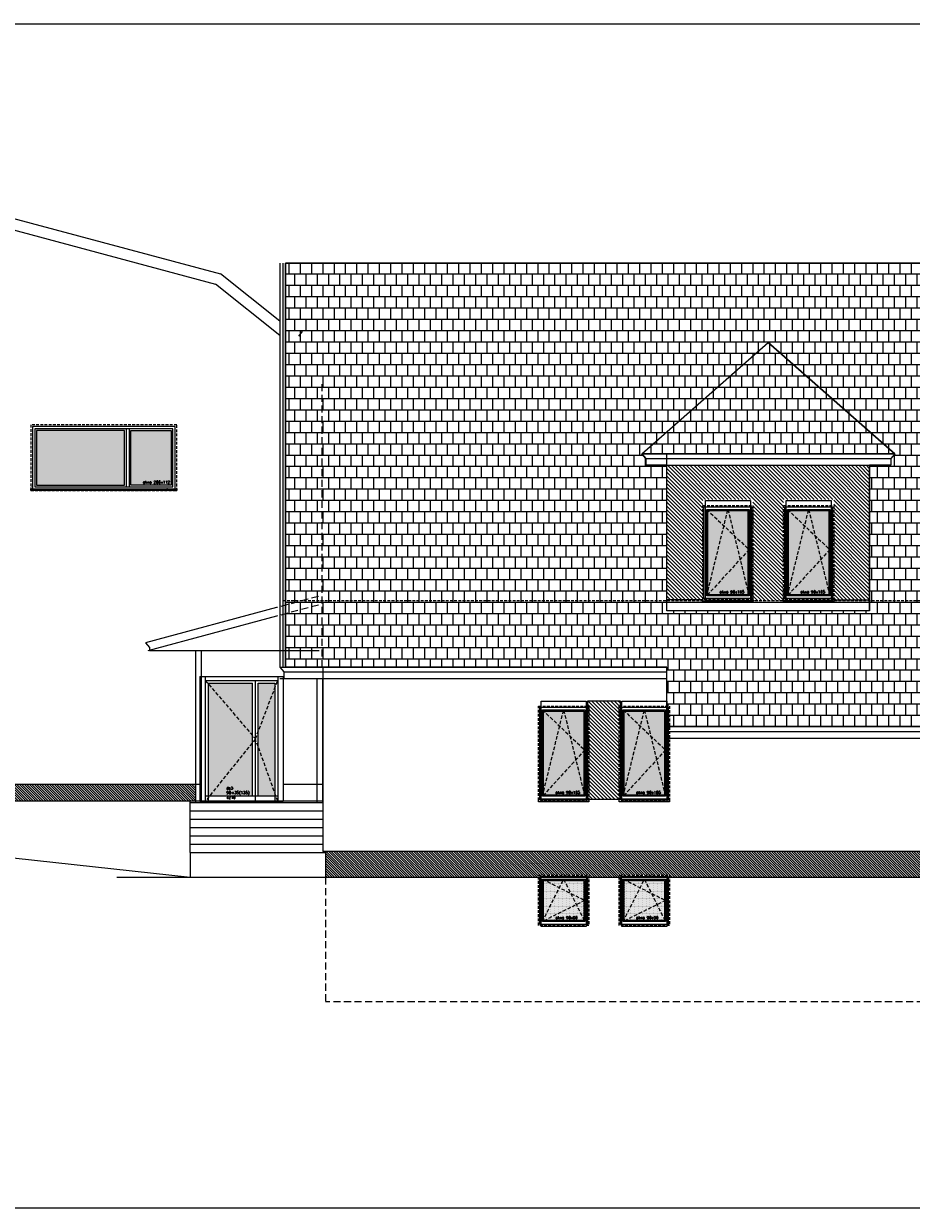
# Model space of a CAD drawing. Header units: millimetres. Extents: x -82287 to 177822, y -399756 to 0.
# Tile 37 of 228: x 62668 to 64262, y -238812 to -236685. Entities that reach past the tile are written whole.
import ezdxf
from ezdxf.enums import TextEntityAlignment as Align

# ---------------------------------------------------------------- set-up
doc = ezdxf.new("R2010")
doc.units = ezdxf.units.MM
doc.header["$MEASUREMENT"] = 0
for name, pattern in [('SUŁOSZOWA - PB 21 03$0$CACHE', [9.525, 6.35, -3.175]), ('SUŁOSZOWA - PB 21 03$0$CARKOVANA', [7.5, 5, -2.5]), ('SUŁOSZOWA - PB 21 03$0$HIDDEN', [9.525, 6.35, -3.175])]:
    doc.linetypes.add(name, pattern=pattern)
doc.layers.add('FL_XREF', color=252, linetype='Continuous')
for name, color, linetype, lineweight in [('SUŁOSZOWA - PB 21 03$0$! opisy okien elewacja', 251, 'Continuous', 0), ('SUŁOSZOWA - PB 21 03$0$!! 0_ Istn-okna', 251, 'Continuous', 0), ('SUŁOSZOWA - PB 21 03$0$!! 0_ Istn-sciany', 251, 'Continuous', 0), ('SUŁOSZOWA - PB 21 03$0$!! 0_ WIDOK ELEWACJA', 251, 'Continuous', 0), ('SUŁOSZOWA - PB 21 03$0$!! 0_Istn-cienka', 251, 'Continuous', 0), ('SUŁOSZOWA - PB 21 03$0$!! 0_Opis_pom', 251, 'Continuous', 0), ('SUŁOSZOWA - PB 21 03$0$!! 1_ELEWACJA KOLOR', 251, 'Continuous', 0), ('SUŁOSZOWA - PB 21 03$0$!! 1_Hatch dach', 251, 'Continuous', 0), ('SUŁOSZOWA - PB 21 03$0$!! 1_OPIS POM NOWE', 251, 'Continuous', 0), ('SUŁOSZOWA - PB 21 03$0$!! 1_Wyburzenia', 251, 'SUŁOSZOWA - PB 21 03$0$CARKOVANA', 0), ('SUŁOSZOWA - PB 21 03$0$!! 2_ELEWACJA COKÓŁ', 251, 'Continuous', 0), ('SUŁOSZOWA - PB 21 03$0$!! 2_NOWE OKNA WIDOk - remont', 251, 'Continuous', 0), ('SUŁOSZOWA - PB 21 03$0$!! 2_TYNK OBRYS', 251, 'Continuous', 0)]:
    doc.layers.add(name, color=color, linetype=linetype, lineweight=lineweight)
doc.styles.add('SUŁOSZOWA - PB 21 03$0$ARIAL', font='tahoma.ttf')
doc.styles.add('SUŁOSZOWA - PB 21 03$0$TXT', font='simplex.shx')
pattern_1 = [(315, (261219.8475, -168850.5973), (2.24506403, 2.24506403), [])]
pattern_2 = [(180, (0, 0), (-2e-15, -20.32), []), (270, (0, 0), (10.16, -20.32), [20.32, -20.32])]
pattern_3 = [(90, (0, 0), (-1.5875, 0.79375), [0, -1.5875])]
pattern_4 = [(315, (0, 0), (3.367596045, 3.367596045), [])]

# ---------------------------------------------------------------- blocks, each defined once
blk = doc.blocks.new('SUŁOSZOWA - PB 21 03$0$okno 90x180')
at = {"layer": 'SUŁOSZOWA - PB 21 03$0$!! 1_Hatch dach', "true_color": 0x575757}
h = blk.add_hatch(dxfattribs=at)
h.set_pattern_fill('DOTS', color=251)
h.set_pattern_definition([(0, (-9632.3096, -11392.1331), (0.79375, 1.5875), [0, -1.5875])])
h.paths.add_polyline_path([(9, -20), (81, -20), (81, -171), (9, -171)])
at = {"layer": 'SUŁOSZOWA - PB 21 03$0$!! 0_ Istn-okna', "linetype": 'SUŁOSZOWA - PB 21 03$0$CARKOVANA', "lineweight": 5}
blk.add_lwpolyline([(0, -11), (90, -11), (90, -180), (0, -180)], close=True, dxfattribs=at)
at = {"layer": 'SUŁOSZOWA - PB 21 03$0$!! 0_ Istn-okna'}
for points in [[(2, -13), (88, -13), (88, -178), (2, -178)], [(7, -18), (83, -18), (83, -173), (7, -173)], [(9, -20), (81, -20), (81, -171), (9, -171)], [(0, -178), (90, -178), (90, -183), (0, -183)]]:
    blk.add_lwpolyline(points, close=True, dxfattribs=at)
at = {"layer": 'SUŁOSZOWA - PB 21 03$0$!! 1_Hatch dach', "color": 251, "linetype": 'SUŁOSZOWA - PB 21 03$0$CACHE', "true_color": 0x575757}
for points in [[(7, -173), (45, -18), (83, -173)], [(7, -18), (83, -90), (7, -173)]]:
    blk.add_lwpolyline(points, dxfattribs=at)
at = {"insert": (30.1, -163.6), "char_height": 5, "attachment_point": 1, "style": 'SUŁOSZOWA - PB 21 03$0$TXT'}
blk.add_mtext_dynamic_manual_height_columns('okno 90x165', width=52.63, gutter_width=75, heights=[0], dxfattribs=at)
blk = doc.blocks.new('SUŁOSZOWA - PB 21 03$0$okno 266x112')
at = {"layer": 'SUŁOSZOWA - PB 21 03$0$!! 1_Hatch dach', "true_color": 0x575757}
h = blk.add_hatch(dxfattribs=at)
h.set_pattern_fill('ANSI31', color=251, scale=0.05, angle=180)
h.set_pattern_definition([(225, (48759.55389, -227260.51076), (0.11225320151, -0.11225320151), [])])
h.paths.add_polyline_path([(212, 10312.8), (-50, 10312.8), (-50, 10315.8), (212, 10315.8)])
h = blk.add_hatch(dxfattribs=at)
h.set_pattern_fill('DOTS', color=251, angle=180)
h.set_pattern_definition([(180, (0, 0), (-0.79375, -1.5875), [0, -1.5875])])
h.paths.add_polyline_path([(43.8, 10207.8), (202, 10207.8), (202, 10305.8), (43.8, 10305.8)])
h.paths.add_polyline_path([(32.8, 10207.8), (-40, 10207.8), (-40, 10305.8), (32.8, 10305.8)])
at = {"layer": 'SUŁOSZOWA - PB 21 03$0$! opisy okien elewacja'}
for p in [(-33, 10312.8), (209, 10314.3), (209, 10312.8), (209, 10308.3)]:
    blk.add_point(p, dxfattribs=at)
at = {"layer": 'SUŁOSZOWA - PB 21 03$0$!! 0_ Istn-okna', "linetype": 'SUŁOSZOWA - PB 21 03$0$CARKOVANA', "lineweight": 5}
blk.add_lwpolyline([(212, 10315.8), (-50, 10315.8), (-50, 10197.8), (212, 10197.8)], close=True, dxfattribs=at)
at = {"layer": 'SUŁOSZOWA - PB 21 03$0$!! 0_ Istn-okna'}
for points in [[(212, 10312.8), (-50, 10312.8), (-50, 10315.8), (212, 10315.8)], [(209, 10312.8), (-47, 10312.8), (-47, 10200.8), (209, 10200.8)], [(205, 10308.8), (-43, 10308.8), (-43, 10204.8), (205, 10204.8)], [(32.8, 10207.8), (-40, 10207.8), (-40, 10305.8), (32.8, 10305.8)], [(43.8, 10207.8), (202, 10207.8), (202, 10305.8), (43.8, 10305.8)]]:
    blk.add_lwpolyline(points, close=True, dxfattribs=at)
for points in [[(35.8, 10308.8), (-43, 10308.8)], [(35.8, 10204.8), (35.8, 10308.8)], [(205, 10308.8), (40.8, 10308.8)], [(40.8, 10204.8), (40.8, 10308.8)]]:
    blk.add_lwpolyline(points, dxfattribs=at)
at = {"insert": (10.9, 10298.3), "char_height": 5, "attachment_point": 1, "rotation": 180, "style": 'SUŁOSZOWA - PB 21 03$0$TXT'}
blk.add_mtext_dynamic_manual_height_columns('okno 266x112', width=52.63, gutter_width=75, heights=[0], dxfattribs=at)
blk = doc.blocks.new('SUŁOSZOWA - PB 21 03$0$dz3')
at = {"layer": 'SUŁOSZOWA - PB 21 03$0$!! 1_Hatch dach', "true_color": 0x575757}
h = blk.add_hatch(dxfattribs=at)
h.set_pattern_fill('DOTS', color=251, angle=270)
h.set_pattern_definition(pattern_3)
h.paths.add_polyline_path([(-19431.4, 7310.2), (-19431.4, 7233.2), (-19335.6, 7233.2)], flags=17)
h.paths.add_polyline_path([(-19230.2, 7313.2), (-19431.4, 7313.2), (-19431.4, 7310.2), (-19335.6, 7233.2), (-19323.6, 7233.2)])
h.paths.add_polyline_path([(-19229.4, 7313.2), (-19230.2, 7313.2), (-19323.6, 7233.2), (-19229.4, 7233.2)])
h = blk.add_hatch(dxfattribs=at)
h.set_pattern_fill('DOTS', color=251, angle=270)
h.set_pattern_definition(pattern_3)
h.paths.add_polyline_path([(-19229.4, 7223.2), (-19431.4, 7223.2), (-19431.4, 7193.2), (-19229.4, 7193.2)])
at = {"layer": 'SUŁOSZOWA - PB 21 03$0$!! 0_ Istn-okna'}
for points in [[(-19217.4, 7328.2), (-19441.4, 7328.2)], [(-19441.4, 7328.2), (-19441.4, 7178.2)], [(-19217.4, 7328.2), (-19217.4, 7178.2)], [(-19217.4, 7318.2), (-19441.4, 7318.2)], [(-19229.4, 7313.2), (-19441.4, 7313.2)], [(-19431.4, 7318.2), (-19431.4, 7188.2)], [(-19229.4, 7313.2), (-19229.4, 7233.2)], [(-19224.4, 7318.2), (-19224.4, 7188.2)], [(-19441.4, 7228.2), (-19224.4, 7228.2)], [(-19431.4, 7233.2), (-19229.4, 7233.2)], [(-19431.4, 7223.2), (-19229.4, 7223.2)], [(-19229.4, 7223.2), (-19229.4, 7193.2)], [(-19229.4, 7193.2), (-19441.4, 7193.2)], [(-19217.4, 7188.2), (-19441.4, 7188.2)], [(-19217.4, 7178.2), (-19441.4, 7178.2)]]:
    blk.add_lwpolyline(points, dxfattribs=at)
at = {"layer": 'SUŁOSZOWA - PB 21 03$0$!! 1_Hatch dach', "color": 251, "linetype": 'SUŁOSZOWA - PB 21 03$0$CACHE', "true_color": 0x575757}
for points in [[(-19224.4, 7318.2), (-19329.4, 7228.2), (-19441.4, 7318.2)], [(-19441.4, 7188.2), (-19329.4, 7228.2), (-19224.4, 7188.2)]]:
    blk.add_lwpolyline(points, dxfattribs=at)
at = {"insert": (-19415.2, 7280.4), "char_height": 5, "attachment_point": 1, "rotation": 270, "style": 'SUŁOSZOWA - PB 21 03$0$TXT'}
blk.add_mtext_dynamic_manual_height_columns('dz3 90+35(135) x210', width=52.63, gutter_width=75, heights=[0], dxfattribs=at)
blk = doc.blocks.new('SUŁOSZOWA - PB 21 03$0$okno 90x90')
at = {"layer": 'SUŁOSZOWA - PB 21 03$0$!! 1_Hatch dach', "true_color": 0x575757}
h = blk.add_hatch(dxfattribs=at)
h.set_pattern_fill('DOTS', color=251)
h.set_pattern_definition([(0, (-9634.3096, -11214.1331), (0.79375, 1.5875), [0, -1.5875])])
h.paths.add_polyline_path([(7, 79), (79, 79), (79, 7), (7, 7)])
at = {"layer": 'SUŁOSZOWA - PB 21 03$0$!! 0_ Istn-okna', "linetype": 'SUŁOSZOWA - PB 21 03$0$CARKOVANA', "lineweight": 5}
blk.add_lwpolyline([(-2, 88), (88, 88), (88, -2), (-2, -2)], close=True, dxfattribs=at)
at = {"layer": 'SUŁOSZOWA - PB 21 03$0$!! 0_ Istn-okna'}
for points in [[(0, 86), (86, 86), (86, 0), (0, 0)], [(5, 81), (81, 81), (81, 5), (5, 5)], [(7, 79), (79, 79), (79, 7), (7, 7)]]:
    blk.add_lwpolyline(points, close=True, dxfattribs=at)
at = {"layer": 'SUŁOSZOWA - PB 21 03$0$!! 1_Hatch dach', "color": 251, "linetype": 'SUŁOSZOWA - PB 21 03$0$CACHE', "true_color": 0x575757}
for points in [[(5, 5), (43, 81), (81, 5)], [(5, 81), (81, 43), (5, 5)]]:
    blk.add_lwpolyline(points, dxfattribs=at)
at = {"insert": (28.1, 14.4), "char_height": 5, "attachment_point": 1, "style": 'SUŁOSZOWA - PB 21 03$0$TXT'}
blk.add_mtext_dynamic_manual_height_columns('okno 90x90', width=52.63, gutter_width=75, heights=[0], dxfattribs=at)
blk = doc.blocks.new('SUŁOSZOWA - PB 21 03')
at = {"layer": 'SUŁOSZOWA - PB 21 03$0$!! 1_ELEWACJA KOLOR', "true_color": 0xa78758}
h = blk.add_hatch(dxfattribs=at)
h.set_pattern_fill('ANSI31', color=45, scale=1.5, angle=-90)
h.set_pattern_definition(pattern_4)
h.paths.add_polyline_path([(64125.25917, -237530.89816), (63761.25917, -237530.89816), (63761.25917, -237772.26576), (63825.75917, -237772.26576), (63825.75917, -237592.26576), (63915.75917, -237592.26576), (63915.75917, -237772.26576), (63915.75917, -237774.26576), (63970.75917, -237774.26576), (63970.75917, -237770.26576), (63970.75917, -237592.26576), (64060.75917, -237592.26576), (64060.75917, -237772.26576), (64125.25917, -237772.26576)])
h = blk.add_hatch(dxfattribs=at)
h.set_pattern_fill('ANSI31', color=45, scale=1.5, angle=-90)
h.set_pattern_definition(pattern_4)
h.paths.add_polyline_path([(63618.75917, -237954.26576), (63618.75917, -238130.26576), (63677.75917, -238130.26576), (63677.75917, -237954.26576)])
at = {"layer": 'SUŁOSZOWA - PB 21 03$0$!! 1_Hatch dach', "true_color": 0x990000}
h = blk.add_hatch(dxfattribs=at)
h.set_pattern_fill('AR-B88', color=14, scale=0.1, angle=180)
h.set_pattern_definition(pattern_2)
h.paths.add_polyline_path([(63076.25917, -237893.26576), (63076.25917, -237455.60626), (63076.25917, -237167.75015), (64699.75917, -237167.75015), (64302.25917, -237517.55015), (64309.46611, -237526.19396), (64309.46611, -237538.18255), (64387.25917, -237538.18255), (64387.25917, -237853.76576), (64362.25917, -237853.76576), (64362.25917, -237931.26576), (64387.25917, -237931.26576), (64387.25917, -238000.26576), (63765.75917, -238000.26576), (63761.25917, -238000.26576), (63761.25917, -237893.26576)])
h.paths.add_polyline_path([(63761.25917, -237792.26576), (63761.25917, -237530.89816), (63723.46611, -237530.89816), (63723.46611, -237518.90956), (63716.03396, -237510.46394), (63943.25917, -237310.50576), (64170.25917, -237510.26576), (64163.05224, -237518.90956), (64163.05224, -237530.89816), (64125.25917, -237530.89816), (64125.25917, -237792.26576)], flags=16)
h = blk.add_hatch(dxfattribs=at)
h.set_pattern_fill('AR-B88', color=14, scale=0.1, angle=180)
h.set_pattern_definition(pattern_2)
h.paths.add_polyline_path([(63716.25917, -237510.26576), (63943.25917, -237310.50576), (64170.25917, -237510.26576)])
at = {"layer": 'SUŁOSZOWA - PB 21 03$0$!! 2_ELEWACJA COKÓŁ'}
h = blk.add_hatch(dxfattribs=at)
h.set_pattern_fill('ANSI31', color=250, angle=-90)
h.set_pattern_definition(pattern_1)
h.paths.add_polyline_path([(62915.25917, -238134.26576), (62915.25917, -238104.26576), (61649.25917, -238104.26576), (61649.25917, -238134.26576)])
h.paths.add_polyline_path([(61540.34755, -238134.39481), (61693.41303, -238134.39481), (61693.41303, -238110.78362), (61540.34755, -238110.78362)], flags=9)
h = blk.add_hatch(dxfattribs=at)
h.set_pattern_fill('ANSI31', color=250, angle=-90)
h.set_pattern_definition(pattern_1)
h.paths.add_polyline_path([(64387.25917, -238271.26576), (64387.25917, -238224.26576), (63148.25917, -238224.26576), (63148.25917, -238271.26576), (63530.75917, -238271.26576), (63530.75917, -238267.26576), (63620.75917, -238267.26576), (63620.75917, -238271.26576), (63675.75917, -238271.26576), (63675.75917, -238267.26576), (63765.75917, -238267.26576), (63765.75917, -238271.26576)])
at = {"layer": 'SUŁOSZOWA - PB 21 03$0$! opisy okien elewacja'}
for points in [[(68096.18025, -236737.82104), (68096.18025, -238865.24478), (61076.44714, -238865.24478), (61076.44714, -236737.82104)], [(63076.25917, -237893.26576), (63076.25917, -237455.60626), (63076.25917, -237167.75015), (64699.75917, -237167.75015), (64302.25917, -237517.55015), (64309.46611, -237526.19396), (64309.46611, -237538.18255), (64387.25917, -237538.18255), (64387.25917, -237853.76576), (64362.25917, -237853.76576), (64362.25917, -237931.26576), (64387.25917, -237931.26576), (64387.25917, -238000.26576), (63765.75917, -238000.26576), (63765.75917, -238000.26576), (63761.25917, -238000.26576), (63761.25917, -238000.26576), (63761.25917, -237893.26576), (63761.25917, -237893.26576)], [(63761.25917, -237792.26576), (63761.25917, -237530.89816), (63723.46611, -237530.89816), (63723.46611, -237518.90956), (63716.03396, -237510.46394), (63943.25917, -237310.50576), (64170.25917, -237510.26576), (64163.05224, -237518.90956), (64163.05224, -237530.89816), (64125.25917, -237530.89816), (64125.25917, -237792.26576)], [(63716.25917, -237510.26576), (63943.25917, -237310.50576), (64170.25917, -237510.26576)]]:
    blk.add_lwpolyline(points, close=True, dxfattribs=at)
blk.add_lwpolyline([(62905.25917, -238226.26576), (62905.25917, -238136.26576), (62905.25917, -238134.26576)], dxfattribs=at)
at = {"layer": 'SUŁOSZOWA - PB 21 03$0$!! 0_ Istn-sciany'}
for points in [[(62905.25917, -238271.26576), (61649.25917, -238134.26576)], [(62905.25917, -238226.26576), (62905.25917, -238271.26576)], [(65142.91071, -238271.26576), (62773.29169, -238271.26576)]]:
    blk.add_lwpolyline(points, dxfattribs=at)
at = {"layer": 'SUŁOSZOWA - PB 21 03$0$!! 0_ WIDOK ELEWACJA'}
for p, q in [((63761.25917, -237792.26576), (63761.25917, -237530.89816)), ((64125.25917, -237792.26576), (64125.25917, -237530.89816))]:
    blk.add_line(p, q, dxfattribs=at)
for points in [[(62491.25919, -237061.70495), (62959.53237, -237187.17837)], [(62491.25919, -237082.41048), (62950.33508, -237205.41949)], [(63066.25917, -237167.75015), (63066.25917, -237893.26576)], [(63071.25917, -237167.75015), (63071.25917, -237893.26576)], [(63076.25917, -237167.75015), (63076.25917, -237893.26576)], [(65589.25917, -237167.75015), (63076.25917, -237167.75015)], [(63066.25917, -237297.67943), (62950.33508, -237205.41949)], [(63066.25917, -237272.11851), (62959.53237, -237187.17837)], [(63106.27359, -237290.4346), (63099.68119, -237298.71792)], [(63716.25917, -237510.26576), (63943.25917, -237310.50576)], [(64170.25917, -237510.26576), (63943.25917, -237310.50576)], [(63716.25917, -237510.26576), (64170.25917, -237510.26576)], [(63716.25917, -237510.26576), (63723.46611, -237518.90956), (63723.46611, -237530.89816)], [(63723.46611, -237518.90956), (64163.05224, -237518.90956)], [(63761.25917, -237792.26576), (63761.25917, -237510.26576)], [(64170.25917, -237510.26576), (64163.05224, -237518.90956), (64163.05224, -237530.89816)], [(63723.46611, -237530.89816), (64163.05224, -237530.89816)], [(63825.75917, -237772.26576), (63761.25917, -237772.26576)], [(64125.25917, -237777.26576), (63761.25917, -237777.26576)], [(64060.75917, -237772.26576), (64125.25917, -237772.26576)], [(63059.85872, -237786.52907), (62824.97722, -237849.46538)], [(63059.85872, -237802.05821), (62828.85951, -237863.95427)], [(64125.25917, -237792.26576), (63761.25917, -237792.26576)], [(62824.97722, -237849.46538), (62832.18416, -237858.10919), (62832.18416, -237864.30951)], [(63136.85872, -237864.30951), (62832.18416, -237864.30951)], [(62915.25917, -238136.26576), (62915.25917, -237864.30951)], [(62925.25917, -238136.26576), (62925.25917, -237864.30951)], [(63066.25917, -237893.26576), (63761.25917, -237893.26576)], [(63066.25917, -237893.26576), (63073.46611, -237901.90956), (63073.46611, -237913.89816)], [(63073.46611, -237901.90956), (63761.25917, -237901.90956)], [(63143.25917, -237893.26576), (63143.25917, -238224.26576)], [(64387.25917, -238000.26576), (63761.25917, -238000.26576), (63761.25917, -237893.26576)], [(63066.25917, -237913.89816), (63761.25917, -237913.89816)], [(63133.25917, -238136.26576), (63133.25917, -237913.89816)], [(63143.25917, -238136.26576), (63143.25917, -237913.89816)], [(63761.25917, -238000.26576), (64387.25917, -238000.26576)], [(63761.25917, -238008.90956), (64387.25917, -238008.90956)], [(63761.25917, -238020.89816), (64387.25917, -238020.89816)], [(62922.25917, -238104.26576), (61649.25917, -238104.26576)], [(63143.25917, -238104.26576), (63072.25917, -238104.26576)], [(63143.25917, -238134.26576), (61649.25917, -238134.26576)], [(62905.25917, -238136.26576), (63143.25917, -238136.26576)], [(62905.25917, -238151.26576), (63143.25917, -238151.26576)], [(62905.25917, -238166.26576), (63143.25917, -238166.26576)], [(62905.25917, -238181.26576), (63143.25917, -238181.26576)], [(62905.25917, -238196.26576), (63143.25917, -238196.26576)], [(62905.25917, -238211.26576), (63143.25917, -238211.26576)], [(62905.25917, -238226.26576), (63148.25917, -238226.26576)], [(65589.25917, -238224.26576), (63143.25917, -238224.26576)], [(63148.25917, -238224.26576), (63148.25917, -238271.26576)]]:
    blk.add_lwpolyline(points, dxfattribs=at)
for points in [[(63830.25917, -237594.26576), (63911.25917, -237594.26576), (63911.25917, -237774.26576), (63830.25917, -237774.26576)], [(63975.25917, -237594.26576), (64056.25917, -237594.26576), (64056.25917, -237774.26576), (63975.25917, -237774.26576)], [(63535.25917, -237954.26576), (63616.25917, -237954.26576), (63616.25917, -238134.26576), (63535.25917, -238134.26576)], [(63680.25917, -237954.26576), (63761.25917, -237954.26576), (63761.25917, -238134.26576), (63680.25917, -238134.26576)], [(63535.25917, -238269.26576), (63616.25917, -238269.26576), (63616.25917, -238359.26576), (63535.25917, -238359.26576)], [(63680.25917, -238269.26576), (63761.25917, -238269.26576), (63761.25917, -238359.26576), (63680.25917, -238359.26576)]]:
    blk.add_lwpolyline(points, close=True, dxfattribs=at)
at = {"layer": 'SUŁOSZOWA - PB 21 03$0$!! 0_Istn-cienka', "linetype": 'SUŁOSZOWA - PB 21 03$0$HIDDEN', "ltscale": 2}
for points in [[(63141.88176, -237893.26576), (63141.88176, -237384.53773)], [(63135.48131, -237766.26606), (63059.85872, -237786.52907)], [(63135.48131, -237781.7952), (63059.85872, -237802.05821)], [(63148.25917, -238271.26576), (63148.25917, -238494.26576)], [(65594.25917, -238494.26576), (63148.25917, -238494.26576)]]:
    blk.add_lwpolyline(points, dxfattribs=at)
at = {"layer": 'SUŁOSZOWA - PB 21 03$0$!! 1_Wyburzenia'}
blk.add_lwpolyline([(65589.25917, -237774.26576), (63069.5015, -237774.26576)], dxfattribs=at)
at = {"layer": 'SUŁOSZOWA - PB 21 03$0$!! 2_TYNK OBRYS'}
blk.add_lwpolyline([(63618.75917, -237954.26576), (63618.75917, -238130.26576), (63677.75917, -238130.26576), (63677.75917, -237954.26576)], close=True, dxfattribs=at)
at = {"layer": 'SUŁOSZOWA - PB 21 03$0$! opisy okien elewacja'}
for name, p, rotation in [('SUŁOSZOWA - PB 21 03$0$okno 266x112', (62831.09252, -227260.51076), 180), ('SUŁOSZOWA - PB 21 03$0$dz3', (70250.49845, -218692.87315), 89.99999999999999)]:
    blk.add_blockref(name, p, dxfattribs=dict(at, rotation=rotation))
at = {"layer": 'SUŁOSZOWA - PB 21 03$0$!! 2_NOWE OKNA WIDOk - remont'}
for name, p in [('SUŁOSZOWA - PB 21 03$0$okno 90x180', (63825.75917, -237592.26576)), ('SUŁOSZOWA - PB 21 03$0$okno 90x180', (63970.75917, -237592.26576)), ('SUŁOSZOWA - PB 21 03$0$okno 90x180', (63530.75917, -237952.26576)), ('SUŁOSZOWA - PB 21 03$0$okno 90x180', (63675.75917, -237952.26576)), ('SUŁOSZOWA - PB 21 03$0$okno 90x90', (63532.75917, -238355.26576)), ('SUŁOSZOWA - PB 21 03$0$okno 90x90', (63677.75917, -238355.26576))]:
    blk.add_blockref(name, p, dxfattribs=at)
at = {"layer": 'SUŁOSZOWA - PB 21 03$0$!! 0_Opis_pom', "ltscale": 0.7, "style": 'SUŁOSZOWA - PB 21 03$0$ARIAL'}
for tag, p in [('B0,19', (52679.2094, -194257.55204)), ('B2,14', (73874.0461, -194402.0887)), ('B1,21', (60405.50261, -194427.18207)), ('B2,12', (73342.49259, -194413.89249)), ('A1,16', (59129.54925, -194448.08429)), ('B1/17', (59524.53699, -194450.37428)), ('B1,19', (59914.81903, -194448.15658)), ('1,23', (61575.22173, -194450.37428)), ('B2,11', (73069.01144, -194438.89383)), ('B2,16', (75195.07765, -194441.83446)), ('B0,15', (51514.15008, -194461.8073)), ('A1,1', (58808.06672, -194460.94161)), ('B1,18', (59715.51745, -194473.87108)), ('1,22', (60947.33929, -194456.1144)), ('B2,17', (75506.7465, -194471.3759)), ('B2,19.1', (76701.67035, -194466.03695)), ('B3,7', (87459.81312, -194465.07097)), ('B3,3', (88235.73906, -194465.79732)), ('B0,18', (52071.43815, -194478.40179)), ('B1,20', (60198.53687, -194490.17374)), ('B2,10', (72728.63362, -194489.37283)), ('B2,15', (74566.38885, -194487.81114)), ('B3,6', (86826.65132, -194483.15512)), ('B3,8', (90006.66539, -194478.47972)), ('A0,6', (49094.40602, -194505.72387)), ('A1,6', (58565.96262, -194514.50753)), ('B1,1', (61908.24378, -194515.48656)), ('A2,5', (72452.45009, -194505.90583)), ('B2,13', (73649.91716, -194500.01242)), ('A0,5', (49399.71914, -194533.19455)), ('A0,4', (49692.81919, -194517.93289)), ('A0,3', (49906.53818, -194524.03766)), ('B0,20', (53125.45224, -194527.8835)), ('B0,21', (53847.26622, -194535.08002)), ('B0,22', (54187.56644, -194519.04308)), ('B1,3', (62229.35503, -194604.49851)), ('B2,18', (75922.43604, -194612.23635)), ('B2,19', (77152.69039, -194617.53776)), ('A3,4', (85509.27934, -194642.47136)), ('B0,24B', (54824.42896, -194684.26784)), ('B0,13', (50367.63944, -194706.5583)), ('B0,16', (51457.40872, -194704.43091)), ('B0,17', (51897.58569, -194706.77195)), ('B1,4', (63476.45184, -194691.11207)), ('A2,4', (71695.75649, -194707.44268)), ('A1,5', (58149.22649, -194724.80163)), ('B0,23', (54542.05776, -194742.93939)), ('A1,2', (58744.42262, -194746.622)), ('A2.1', (72371.45884, -194731.56251)), ('B1,2D', (60756.29674, -194750.92727)), ('B0,14', (50962.60809, -194789.06568)), ('A1,15', (59129.54925, -194780.73348)), ('B1,4', (63483.03852, -194791.04365)), ('A3.1', (86079.08704, -194786.62422)), ('A0,2', (49295.91259, -194810.95246)), ('B0,7', (52851.95551, -194845.56115)), ('B1,2B', (62374.83512, -194841.86715)), ('B2.7', (74548.27897, -194836.12781)), ('B3,2', (89035.72921, -194837.99287)), ('B1,2A', (61803.35407, -194869.27513)), ('B0,8', (51561.38742, -194890.27848)), ('A3.2', (86016.50296, -195004.88875)), ('A0,1', (49914.27925, -195025.82804)), ('A1,3', (58810.05243, -195008.83917)), ('A0,10', (49695.87246, -195042.9259)), ('B0,17', (51225.06492, -195049.74007)), ('B0,6', (52110.41055, -195069.39267)), ('B2.2', (74976.1855, -195068.47988)), ('A0,7', (49042.50308, -195082.6056)), ('B1,8', (61403.63433, -195071.25189)), ('A2.2', (72371.45884, -195070.78713)), ('B3,11', (88623.94853, -195099.23575)), ('B3,4', (87612.56208, -195132.78192)), ('B3,5', (86839.47632, -195174.05241)), ('B0,12', (50313.60595, -195207.52936)), ('B0,11', (50726.178, -195219.06638)), ('B1,6', (63686.26823, -195231.3997)), ('B3,10', (89778.42161, -195220.68871)), ('B0,10', (51476.34179, -195259.44699)), ('B0,24A', (54359.17011, -195245.97867)), ('A1,4', (58093.66276, -195250.96213)), ('B3,9', (90479.74099, -195260.18621)), ('A0,11', (49643.96951, -195271.84772)), ('B1,14', (59332.54805, -195280.73534)), ('A0,8', (49042.50308, -195293.21363)), ('B0,9', (51798.4912, -195291.17482)), ('B2,21', (75970.16114, -195290.81005)), ('B0,3', (52068.59538, -195319.60465)), ('B1,13', (60186.62513, -195314.46953)), ('B1,10', (60892.94126, -195319.45825)), ('B1,5', (63419.22943, -195317.21026)), ('A2.3', (71832.37045, -195318.78232)), ('B2,9', (73175.51251, -195317.21162)), ('B2,4', (74493.5947, -195318.7733)), ('B2,3', (74674.2815, -195319.28036)), ('A3,3', (85569.83931, -195318.78232)), ('B1,9', (61058.12383, -195344.48743)), ('B2,8', (73894.209, -195338.18956)), ('B2,20', (77211.021, -195343.82367)), ('B3,1', (88723.65615, -195329.98594)), ('B0,2', (52227.2348, -195357.98297)), ('B2.1', (75304.74121, -195348.36327)), ('B1,2C', (61827.40698, -195369.02625)), ('B1,7', (62134.52151, -195372.05069)), ('B0,1', (53061.17304, -195403.85659)), ('A0,9', (49001.50444, -195413.15723)), ('A0,12', (49689.76592, -195485.50737)), ('B0,4', (52224.78303, -195500.96352)), ('B1,11', (61050.00078, -195512.89565)), ('B2,5', (74686.48999, -195507.24036)), ('B0,5', (52066.14362, -195556.83806)), ('B1,12', (60864.00751, -195544.00738)), ('B2,6', (74499.29165, -195549.55175)), ('C2,2', (74812.78942, -195865.8959)), ('C1,3', (61091.58871, -195973.27844)), ('C0,2A', (52278.30875, -196050.48297)), ('C0,1', (52808.36775, -196132.34208)), ('C1,2', (61690.27405, -196439.72387)), ('C1,1', (62060.59754, -196465.28533)), ('C3,1', (88979.71614, -196545.67785)), ('C0,2B', (53028.88223, -196668.8019)), ('C1,4', (61008.68123, -196686.32122)), ('C2,1', (75334.65984, -196786.2197)), ('C2,3', (74834.65119, -196933.26657)), ('C1,5', (61062.7252, -196991.42453)), ('C1,10', (62127.38542, -196998.81344)), ('C1,9', (62147.33751, -197289.53424)), ('C0,3', (52181.98562, -197341.92176)), ('C1,6', (61131.41824, -197329.69535)), ('C0,4', (52345.96562, -197596.60561)), ('D1,1', (73931.12245, -197584.03121)), ('D0,18', (60296.49264, -197617.95269)), ('C2,4', (75243.70451, -197663.89)), ('D0,7', (59141.53804, -197722.84718)), ('D0,17', (60701.16801, -197741.44864)), ('C1,7', (61222.2575, -197737.18052)), ('D1,4', (73157.19908, -197744.29721)), ('D0,3', (59562.25866, -197751.14316)), ('D1,6', (72757.78643, -197751.22612)), ('D0,6', (58741.71849, -197802.61699)), ('D0,10', (58357.73602, -197820.93991)), ('D,09', (59195.67196, -197881.51243)), ('C0,5', (52269.72696, -197902.4362)), ('C0,6', (52872.93793, -197917.07354)), ('D0,2', (59943.06082, -197917.06725)), ('D0,16', (60721.3534, -197935.2949)), ('D1,3', (73475.28953, -197924.29875)), ('D0,8', (59058.9008, -197963.64925)), ('D0,5', (59448.52586, -197969.8061)), ('D1,5', (73291.61607, -197999.29956)), ('C2,5', (74555.08284, -197988.7886)), ('D0,4', (59655.02693, -198042.2589)), ('D0,15', (60692.12223, -198127.4643)), ('D0,1', (59931.33074, -198173.12806)), ('D1,2', (73578.07819, -198172.30068)), ('D0,11', (58161.27105, -198211.45823)), ('D0,12', (58250.99458, -198537.17631)), ('D0,13', (58250.99458, -198764.99605)), ('D1,7', (71854.87376, -198786.88467)), ('D0,14', (59130.08589, -198795.3373)), ('D1,8', (71715.35366, -199212.44512))]:
    blk.add_attdef(tag, text='', height=11.968, dxfattribs=at).set_placement(p, align=Align.MIDDLE_CENTER)
at = {"layer": 'SUŁOSZOWA - PB 21 03$0$!! 1_OPIS POM NOWE', "style": 'SUŁOSZOWA - PB 21 03$0$ARIAL'}
for tag, p in [('C1.7A', (61271.6179, -197538.30303)), ('C2.5B', (74970.66097, -197546.70728)), ('C2,5C', (74903.71123, -197659.13664)), ('C2.4', (75374.07862, -197726.11453)), ('D1,2B', (74322.25834, -197791.43247)), ('C1.7C', (61260.26049, -197811.38428)), ('C1.8B', (61588.27341, -197817.62151)), ('C1.8A', (61884.42005, -197818.94854)), ('C1.7B', (61322.12354, -197933.89849)), ('C2,5A', (74943.41937, -197993.49482)), ('E1.2', (62164.78326, -198139.98688)), ('E1.5E', (62692.10372, -198153.27854)), ('D1,2C', (73419.9359, -198156.57844)), ('D1,2A', (74280.17915, -198172.30068)), ('E2.9', (75361.45041, -198161.88904)), ('E2.7', (76022.45692, -198162.26272)), ('E3.1', (88990.58975, -198158.87886)), ('E1.1', (61330.46191, -198191.9806)), ('E1.5D', (62993.60773, -198185.416)), ('E1.5C', (63016.9343, -198246.3437)), ('E1.5B', (63264.15117, -198307.8661)), ('E3.2', (88781.41347, -198385.24275)), ('E1.6', (61022.6264, -198421.00827)), ('E2.2', (74782.75417, -198427.85813)), ('E2.8', (75757.29014, -198437.09188)), ('E2.6', (76531.8031, -198444.40756)), ('E3.4', (89392.22607, -198450.03942)), ('E1.5A', (63049.47589, -198456.39852)), ('E1.5F', (62736.15118, -198589.14592)), ('E1.5G', (62892.39981, -198586.12622)), ('E1,4', (61888.25021, -198652.6996)), ('E2.1', (75803.99631, -198697.05773)), ('E1.5L', (63297.7633, -198733.65678)), ('E1.3', (61058.5992, -198806.28147)), ('E1.5H', (62893.53005, -198830.01758)), ('E2,3', (74778.52304, -198843.9541)), ('E3.3', (89150.95684, -198867.32581)), ('E1.5K', (63266.15427, -198904.67789)), ('E1.5I', (62723.74907, -199005.87002)), ('E2.4', (75135.87669, -199083.20857)), ('E2.5', (76615.04061, -199164.91143)), ('E1.5J', (63204.25187, -199215.697))]:
    blk.add_attdef(tag, text='', height=11.968, dxfattribs=at).set_placement(p, align=Align.MIDDLE_CENTER)

msp = doc.modelspace()

# ---------------------------------------------------------------- block references
at = {"layer": 'FL_XREF'}
msp.add_blockref('SUŁOSZOWA - PB 21 03', (62.3, 52.9), dxfattribs=at)

doc.saveas('drawing.dxf')
